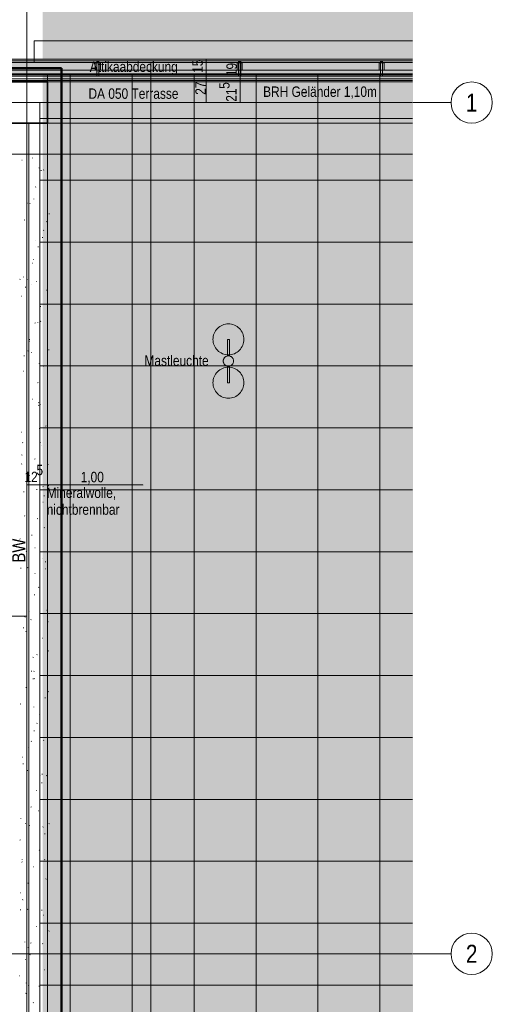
# Model space of a CAD drawing. Extents: x -740 to 300, y 62 to 1112.
# Tile 185 of 187: x 0 to 92, y 825 to 1016. Entities that reach past the tile are written whole.
import ezdxf
from ezdxf.enums import TextEntityAlignment as Align
from ezdxf.lldxf.tags import DXFTag

# ---------------------------------------------------------------- set-up
doc = ezdxf.new("R2010")
doc.units = 0
doc.layers.get('0').update_dxf_attribs({"lineweight": 13})
for name, color, linetype, lineweight, true_color in [('30 -33 Aussenwände- 3 Aussenstützen', 7, 'Continuous', 50, 0x0000dd), ('30 -33 Aussenwände- 7 Fassade_ Elemente', 7, 'Continuous', 9, 0x00aacc), ('30 -34 Innenwände- 6 Elemente', 7, 'Continuous', 9, 0xff6633), ('30 -35 Decken- 1 Konstruktion-Träger- Stahlbeton', 7, 'Continuous', 13, 0x33aa00), ('30 -36 Dächer- 3 Dachbeläge', 7, 'Continuous', 15, 0x9999ff), ('30 -36 Dächer- 4 Dachbekleidungen', 7, 'Continuous', 9, 0xccccff), ('60- 61 allgemeine Ausstattung- 4 Terrassen', 9, 'Continuous', 9, 0x808080), ('70 -72 Beschriftung- 1 Beschriftung allgemein', 7, 'Continuous', 9, 0xff6633), ('70 -76 Bemaßung- 2 Allgemein', 9, 'Continuous', 5, 0x808080), ('iwb_Layout Achsbezeichung', 1, 'Continuous', 13, 0xff0000), ('iwb_Layout BA_Markierung', 7, 'Continuous', 9, 0xbadcdc)]:
    doc.layers.add(name, color=color, linetype=linetype, lineweight=lineweight, true_color=true_color)
doc.layers.add('40 -41 Abwasser_Wasser_Gas- 2 Wasser-1', color=7, linetype='Continuous', lineweight=15)
doc.layers.add('70 -71 Achsen- 1 Gebäudeachsen', color=7, linetype='STRICHPUNKT2-A06CPVBCL0', lineweight=18)
doc.styles.get("Standard").update_dxf_attribs({"font": 'ARIALN.TTF'})
tags = doc.linetypes.add('grob-A06CPVB9L0', pattern=[14, 3, -8, 3]).pattern_tags.tags
tags[8:9] = [DXFTag(74, 4), DXFTag(75, 0), DXFTag(340, '0'), DXFTag(46, 0.0), DXFTag(50, 0.0), DXFTag(44, 0.0), DXFTag(45, 0.0)]
tags[6:7] = [DXFTag(74, 4), DXFTag(75, 0), DXFTag(340, '0'), DXFTag(46, 0.0), DXFTag(50, 0.0), DXFTag(44, 0.0), DXFTag(45, 0.0)]
tags[4:5] = [DXFTag(74, 4), DXFTag(75, 0), DXFTag(340, '0'), DXFTag(46, 0.0), DXFTag(50, 0.0), DXFTag(44, 0.0), DXFTag(45, 0.0)]
tags = doc.linetypes.add('STRICHPUNKT2', pattern=[12.7, 6.35, -3.175, 0, -3.175]).pattern_tags.tags
tags[10:11] = [DXFTag(74, 4), DXFTag(75, 0), DXFTag(340, '0'), DXFTag(46, 0.0), DXFTag(50, 0.0), DXFTag(44, 0.0), DXFTag(45, 0.0)]
tags[8:9] = [DXFTag(74, 4), DXFTag(75, 0), DXFTag(340, '0'), DXFTag(46, 0.0), DXFTag(50, 0.0), DXFTag(44, 0.0), DXFTag(45, 0.0)]
tags[6:7] = [DXFTag(74, 4), DXFTag(75, 0), DXFTag(340, '0'), DXFTag(46, 0.0), DXFTag(50, 0.0), DXFTag(44, 0.0), DXFTag(45, 0.0)]
tags[4:5] = [DXFTag(74, 4), DXFTag(75, 0), DXFTag(340, '0'), DXFTag(46, 0.0), DXFTag(50, 0.0), DXFTag(44, 0.0), DXFTag(45, 0.0)]
tags = doc.linetypes.add('STRICHPUNKT2-A06CPVBCL0', pattern=[12.7, 6.35, -3.175, 0, -3.175]).pattern_tags.tags
tags[10:11] = [DXFTag(74, 4), DXFTag(75, 0), DXFTag(340, '0'), DXFTag(46, 0.0), DXFTag(50, 0.0), DXFTag(44, 0.0), DXFTag(45, 0.0)]
tags[8:9] = [DXFTag(74, 4), DXFTag(75, 0), DXFTag(340, '0'), DXFTag(46, 0.0), DXFTag(50, 0.0), DXFTag(44, 0.0), DXFTag(45, 0.0)]
tags[6:7] = [DXFTag(74, 4), DXFTag(75, 0), DXFTag(340, '0'), DXFTag(46, 0.0), DXFTag(50, 0.0), DXFTag(44, 0.0), DXFTag(45, 0.0)]
tags[4:5] = [DXFTag(74, 4), DXFTag(75, 0), DXFTag(340, '0'), DXFTag(46, 0.0), DXFTag(50, 0.0), DXFTag(44, 0.0), DXFTag(45, 0.0)]

# ---------------------------------------------------------------- blocks, each defined once
blk = doc.blocks.new('Polygon-A06CPVB3L0')
at = {"color": 0, "linetype": 'ByBlock', "lineweight": -2, "ltscale": 0.13}
blk.add_solid([(4.85, 86.71), (4.69, 1083.81), (76.5, 86.52), (76.5, 1083.81)], dxfattribs=at)
blk = doc.blocks.new('Referenz-A06CPVBEL0')
at = {"layer": '30 -33 Aussenwände- 3 Aussenstützen', "color": 0, "linetype": 'Continuous', "lineweight": 35, "ltscale": 0.35}
for p, q in [((5.64, 1003.91), (-2.36, 1003.91)), ((5.64, 995.91), (5.64, 1003.91)), ((-2.36, 995.91), (5.64, 995.91))]:
    blk.add_line(p, q, dxfattribs=at)
at = {"layer": '30 -33 Aussenwände- 3 Aussenstützen', "color": 0, "lineweight": 9}
for p, q in [((1.64, 1000.91), (1.64, 998.91)), ((0.64, 999.91), (2.64, 999.91))]:
    blk.add_line(p, q, dxfattribs=at)
at = {"layer": '30 -33 Aussenwände- 7 Fassade_ Elemente', "color": 0, "linetype": 'Continuous', "ltscale": 0.13}
for p, q in [((3.04, 1011.85), (76.35, 1011.85)), ((3.04, 1007.71), (3.04, 1011.85)), ((-682.36, 1007.71), (76.35, 1007.71)), ((76.35, 1007.71), (3.04, 1007.71))]:
    blk.add_line(p, q, dxfattribs=at)
at = {"layer": '30 -34 Innenwände- 6 Elemente', "color": 0, "linetype": 'Continuous', "ltscale": 0.13}
for p, q in [((76.35, 1007.71), (-682.36, 1007.71)), ((-682.36, 1005.51), (76.35, 1005.51)), ((76.35, 1004.51), (-682.36, 1004.51)), ((-682.36, 1003.91), (76.35, 1003.91))]:
    blk.add_line(p, q, dxfattribs=at)
at = {"layer": '30 -34 Innenwände- 6 Elemente', "color": 0, "linetype": 'grob-A06CPVB9L0', "ltscale": 0.13}
blk.add_line((25.64, 1007.71), (25.64, 388.91), dxfattribs=at)
at = {"layer": '30 -35 Decken- 1 Konstruktion-Träger- Stahlbeton', "color": 0, "linetype": 'grob-A06CPVB9L0', "lineweight": -2, "ltscale": 0.13}
for p, q in [((2.04, 995.91), (2.04, 778.91)), ((5.64, 995.91), (5.64, 778.91))]:
    blk.add_line(p, q, dxfattribs=at)
at = {"layer": '30 -35 Decken- 1 Konstruktion-Träger- Stahlbeton', "color": 0, "lineweight": 35}
blk.add_line((5.64, 995.91), (2.04, 995.91), dxfattribs=at)
at = {"layer": '30 -36 Dächer- 3 Dachbeläge', "color": 0, "linetype": 'Continuous', "ltscale": 0.15}
for p, q in [((76.35, 1008.31), (-682.36, 1008.31)), ((-682.36, 1005.31), (76.35, 1005.31))]:
    blk.add_line(p, q, dxfattribs=at)
at = {"layer": '30 -36 Dächer- 3 Dachbeläge', "color": 0, "lineweight": 9}
for p, q in [((15.19, 1008.01), (15.19, 1007.61)), ((15.59, 1007.61), (15.59, 1008.01)), ((42.69, 1008.01), (42.69, 1007.61)), ((43.09, 1007.61), (43.09, 1008.01)), ((70.19, 1008.01), (70.19, 1007.61)), ((70.59, 1007.61), (70.59, 1008.01)), ((15.19, 1007.61), (15.59, 1007.61)), ((42.69, 1007.61), (43.09, 1007.61)), ((70.19, 1007.61), (70.59, 1007.61))]:
    blk.add_line(p, q, dxfattribs=at)
at = {"layer": '30 -36 Dächer- 3 Dachbeläge', "color": 0, "lineweight": 0}
for points in [[(76.35, 1005.8), (-682.36, 1007.28), (-682.36, 1008.31)], [(76.35, 1005.8), (-682.36, 1008.31), (76.35, 1008.31)], [(15.59, 1007.61), (15.19, 1007.61), (15.59, 1008.01)], [(15.59, 1008.01), (15.19, 1007.61), (15.19, 1008.01)], [(43.09, 1007.61), (42.69, 1007.61), (43.09, 1008.01)], [(43.09, 1008.01), (42.69, 1007.61), (42.69, 1008.01)], [(70.59, 1007.61), (70.19, 1007.61), (70.59, 1008.01)], [(70.59, 1008.01), (70.19, 1007.61), (70.19, 1008.01)], [(-682.36, 1007.28), (76.35, 1005.8), (76.35, 1005.31)], [(-682.36, 1007.28), (76.35, 1005.31), (-682.36, 1005.31)]]:
    blk.add_solid(points, dxfattribs=at)
at = {"layer": '30 -36 Dächer- 4 Dachbekleidungen', "color": 0, "linetype": 'Continuous', "ltscale": 0.13}
for p, q in [((76.35, 1008.01), (-682.36, 1008.01)), ((-682.36, 1006.21), (76.35, 1006.21)), ((14.89, 1006.21), (14.89, 1007.61)), ((14.89, 1007.61), (15.19, 1007.61)), ((15.19, 1006.21), (15.19, 1007.61)), ((15.19, 1007.61), (15.59, 1007.61)), ((15.19, 1006.21), (15.19, 1005.01)), ((15.59, 1007.61), (15.59, 1006.21)), ((15.89, 1007.61), (15.59, 1007.61)), ((15.59, 1005.01), (15.59, 1006.21)), ((15.89, 1006.21), (15.89, 1007.61)), ((42.39, 1006.21), (42.39, 1007.61)), ((42.39, 1007.61), (42.69, 1007.61)), ((42.69, 1006.21), (42.69, 1007.61)), ((42.69, 1007.61), (43.09, 1007.61)), ((42.69, 1006.21), (42.69, 1005.01)), ((43.09, 1007.61), (43.09, 1006.21)), ((43.39, 1007.61), (43.09, 1007.61)), ((43.09, 1005.01), (43.09, 1006.21)), ((43.39, 1006.21), (43.39, 1007.61)), ((69.89, 1006.21), (69.89, 1007.61)), ((69.89, 1007.61), (70.19, 1007.61)), ((70.19, 1006.21), (70.19, 1007.61)), ((70.19, 1007.61), (70.59, 1007.61)), ((70.19, 1006.21), (70.19, 1005.01)), ((70.59, 1007.61), (70.59, 1006.21)), ((70.89, 1007.61), (70.59, 1007.61)), ((70.59, 1005.01), (70.59, 1006.21)), ((70.89, 1006.21), (70.89, 1007.61)), ((76.35, 1005.01), (-682.36, 1005.01)), ((-682.36, 1004.21), (76.35, 1004.21)), ((15.19, 1005.01), (15.59, 1005.01)), ((42.69, 1005.01), (43.09, 1005.01)), ((70.19, 1005.01), (70.59, 1005.01))]:
    blk.add_line(p, q, dxfattribs=at)
at = {"layer": '40 -41 Abwasser_Wasser_Gas- 2 Wasser-1', "color": 0, "linetype": 'Continuous', "lineweight": 9, "ltscale": 0.13}
for p, q in [((-682.36, 995.91), (76.35, 995.91)), ((76.35, 989.91), (-682.36, 989.91))]:
    blk.add_line(p, q, dxfattribs=at)
at = {"layer": '60- 61 allgemeine Ausstattung- 4 Terrassen', "color": 0, "linetype": 'grob-A06CPVB9L0', "lineweight": 50, "ltscale": 0.5}
for p, q in [((-682.36, 1006.61), (8.34, 1006.61)), ((8.34, 1006.61), (8.34, 786.36))]:
    blk.add_line(p, q, dxfattribs=at)
at = {"layer": '60- 61 allgemeine Ausstattung- 4 Terrassen', "color": 0}
for p, q in [((76.35, 1005.31), (5.64, 1005.31)), ((5.64, 1005.31), (5.64, 999.91)), ((10.06, 783.31), (10.06, 1005.31)), ((22.06, 783.31), (22.06, 1005.31)), ((34.06, 783.31), (34.06, 1005.31)), ((46.06, 783.31), (46.06, 1005.31)), ((58.06, 783.31), (58.06, 1005.31)), ((70.06, 783.31), (70.06, 1005.31)), ((5.64, 999.91), (4.14, 999.91)), ((4.14, 999.91), (4.14, 783.31)), ((4.14, 996.85), (76.35, 996.85)), ((0.66, 988.72), (0.75, 988.75)), ((2.77, 989.15), (2.73, 989.19)), ((4, 987.24), (4.1, 987.22)), ((4.36, 986.72), (4.46, 986.74)), ((4.95, 986.89), (4.88, 986.83)), ((4.14, 984.85), (76.35, 984.85)), ((3.3, 983.53), (3.39, 983.55)), ((3.02, 981.19), (2.99, 981.23)), ((1.71, 980.44), (1.8, 980.41)), ((2.23, 980.34), (2.32, 980.36)), ((5.93, 978.33), (6.03, 978.36)), ((1.16, 977.14), (1.25, 977.17)), ((5.54, 976.84), (5.47, 976.77)), ((4.63, 973.79), (4.72, 973.75)), ((4.86, 975.14), (4.96, 975.16)), ((3.28, 973.23), (3.24, 973.26)), ((3.79, 971.95), (3.89, 971.97)), ((4.14, 972.85), (76.35, 972.85)), ((2.72, 968.76), (2.82, 968.78)), ((2.93, 969.5), (3.02, 969.47)), ((1, 966.06), (0.99, 966.15)), ((0.35, 965.68), (0.27, 965.63)), ((1.35, 964.16), (1.44, 964.12)), ((1.66, 965.56), (1.75, 965.59)), ((2.53, 964.58), (2.58, 964.57)), ((3.53, 965.26), (3.5, 965.3)), ((0.59, 962.37), (0.68, 962.39)), ((5.36, 963.56), (5.46, 963.58)), ((4.14, 960.85), (76.35, 960.85)), ((4.29, 960.37), (4.39, 960.39)), ((3.22, 957.18), (3.32, 957.2)), ((3.79, 957.3), (3.75, 957.33)), ((4.27, 957.51), (4.36, 957.47)), ((38.59, 956.13), (38.8, 956.33)), ((38.8, 956.33), (39.04, 956.51)), ((39.04, 956.51), (39.29, 956.66)), ((39.29, 956.66), (39.56, 956.78)), ((39.56, 956.78), (39.84, 956.88)), ((39.84, 956.88), (40.12, 956.95)), ((40.12, 956.95), (40.41, 957)), ((40.41, 957), (40.71, 957.01)), ((40.71, 957.01), (41, 957)), ((41, 957), (41.29, 956.95)), ((41.29, 956.95), (41.58, 956.88)), ((41.58, 956.88), (41.86, 956.78)), ((41.86, 956.78), (42.12, 956.66)), ((42.12, 956.66), (42.37, 956.51)), ((42.37, 956.51), (42.61, 956.33)), ((42.61, 956.33), (42.83, 956.13)), ((37.71, 954.01), (37.72, 954.31)), ((37.72, 954.31), (37.77, 954.6)), ((37.77, 954.6), (37.84, 954.88)), ((37.84, 954.88), (37.94, 955.16)), ((37.94, 955.16), (38.06, 955.43)), ((38.06, 955.43), (38.21, 955.68)), ((38.21, 955.68), (38.39, 955.92)), ((38.39, 955.92), (38.59, 956.13)), ((42.83, 956.13), (43.03, 955.92)), ((43.03, 955.92), (43.2, 955.68)), ((43.2, 955.68), (43.35, 955.43)), ((43.35, 955.43), (43.48, 955.16)), ((43.48, 955.16), (43.58, 954.88)), ((43.58, 954.88), (43.65, 954.6)), ((43.65, 954.6), (43.69, 954.31)), ((43.69, 954.31), (43.71, 954.01)), ((2.16, 953.72), (2.08, 953.67)), ((2.15, 953.98), (2.25, 954.01)), ((5.62, 954.19), (5.66, 954.18)), ((37.72, 953.72), (37.71, 954.01)), ((37.77, 953.43), (37.72, 953.72)), ((37.84, 953.14), (37.77, 953.43)), ((37.94, 952.86), (37.84, 953.14)), ((38.06, 952.6), (37.94, 952.86)), ((38.21, 952.35), (38.06, 952.6)), ((40.51, 954.01), (40.91, 954.01)), ((40.51, 950.79), (40.51, 954.01)), ((40.91, 954.01), (40.91, 950.79)), ((43.35, 952.6), (43.2, 952.35)), ((43.48, 952.86), (43.35, 952.6)), ((43.58, 953.14), (43.48, 952.86)), ((43.65, 953.43), (43.58, 953.14)), ((43.69, 953.72), (43.65, 953.43)), ((43.71, 954.01), (43.69, 953.72)), ((1.09, 950.79), (1.18, 950.81)), ((1.86, 951.76), (1.95, 951.73)), ((2.54, 951.38), (2.53, 951.47)), ((5.86, 951.98), (5.96, 952)), ((38.39, 952.11), (38.21, 952.35)), ((38.59, 951.89), (38.39, 952.11)), ((38.8, 951.69), (38.59, 951.89)), ((39.04, 951.52), (38.8, 951.69)), ((39.29, 951.37), (39.04, 951.52)), ((39.56, 951.24), (39.29, 951.37)), ((39.84, 951.14), (39.56, 951.24)), ((40.12, 951.07), (39.84, 951.14)), ((39.9, 950.41), (39.97, 950.48)), ((39.97, 950.48), (40.03, 950.55)), ((40.03, 950.55), (40.11, 950.61)), ((40.11, 950.61), (40.19, 950.67)), ((40.41, 951.03), (40.12, 951.07)), ((40.19, 950.67), (40.28, 950.71)), ((40.28, 950.71), (40.37, 950.75)), ((40.37, 950.75), (40.46, 950.78)), ((40.71, 951.01), (40.41, 951.03)), ((40.46, 950.78), (40.56, 950.8)), ((40.91, 950.79), (40.51, 950.79)), ((40.56, 950.8), (40.66, 950.81)), ((40.66, 950.81), (40.75, 950.81)), ((41, 951.03), (40.71, 951.01)), ((40.75, 950.81), (40.85, 950.8)), ((40.85, 950.8), (40.95, 950.78)), ((40.95, 950.78), (41.04, 950.75)), ((41.29, 951.07), (41, 951.03)), ((41.04, 950.75), (41.13, 950.72)), ((41.13, 950.72), (41.22, 950.67)), ((41.22, 950.67), (41.3, 950.62)), ((41.58, 951.14), (41.29, 951.07)), ((41.3, 950.62), (41.38, 950.55)), ((41.38, 950.55), (41.45, 950.49)), ((41.45, 950.49), (41.51, 950.41)), ((41.86, 951.24), (41.58, 951.14)), ((42.12, 951.37), (41.86, 951.24)), ((42.37, 951.52), (42.12, 951.37)), ((42.61, 951.69), (42.37, 951.52)), ((42.83, 951.89), (42.61, 951.69)), ((43.03, 952.11), (42.83, 951.89)), ((43.2, 952.35), (43.03, 952.11)), ((4.04, 949.33), (4.01, 949.37)), ((4.14, 948.85), (76.35, 948.85)), ((4.79, 948.79), (4.89, 948.81)), ((39.71, 949.86), (39.72, 949.96)), ((39.71, 949.76), (39.71, 949.86)), ((39.72, 949.66), (39.71, 949.76)), ((39.72, 949.96), (39.74, 950.05)), ((39.74, 949.57), (39.72, 949.66)), ((39.74, 950.05), (39.77, 950.15)), ((39.77, 949.47), (39.74, 949.57)), ((39.77, 950.15), (39.8, 950.24)), ((39.81, 949.38), (39.77, 949.47)), ((39.8, 950.24), (39.85, 950.32)), ((39.85, 949.3), (39.81, 949.38)), ((39.85, 950.32), (39.9, 950.41)), ((39.91, 949.21), (39.85, 949.3)), ((39.97, 949.14), (39.91, 949.21)), ((40.04, 949.07), (39.97, 949.14)), ((40.11, 949.01), (40.04, 949.07)), ((40.2, 948.95), (40.11, 949.01)), ((40.12, 948.55), (40.41, 948.6)), ((40.28, 948.91), (40.2, 948.95)), ((40.37, 948.87), (40.28, 948.91)), ((40.47, 948.84), (40.37, 948.87)), ((40.41, 948.6), (40.71, 948.61)), ((40.56, 948.82), (40.47, 948.84)), ((40.51, 948.83), (40.91, 948.83)), ((40.51, 945.61), (40.51, 948.83)), ((40.66, 948.81), (40.56, 948.82)), ((40.76, 948.81), (40.66, 948.81)), ((40.71, 948.61), (41, 948.6)), ((40.86, 948.82), (40.76, 948.81)), ((40.95, 948.84), (40.86, 948.82)), ((40.91, 948.83), (40.91, 945.61)), ((41.05, 948.87), (40.95, 948.84)), ((41, 948.6), (41.29, 948.55)), ((41.14, 948.91), (41.05, 948.87)), ((41.22, 948.96), (41.14, 948.91)), ((41.31, 949.01), (41.22, 948.96)), ((41.38, 949.07), (41.31, 949.01)), ((41.45, 949.14), (41.38, 949.07)), ((41.51, 949.22), (41.45, 949.14)), ((41.51, 950.41), (41.56, 950.33)), ((41.57, 949.3), (41.51, 949.22)), ((41.56, 950.33), (41.61, 950.24)), ((41.61, 949.39), (41.57, 949.3)), ((41.61, 950.24), (41.65, 950.15)), ((41.65, 949.48), (41.61, 949.39)), ((41.65, 950.15), (41.68, 950.06)), ((41.68, 949.57), (41.65, 949.48)), ((41.68, 950.06), (41.7, 949.96)), ((41.7, 949.67), (41.68, 949.57)), ((41.7, 949.96), (41.71, 949.86)), ((41.71, 949.77), (41.7, 949.67)), ((41.71, 949.86), (41.71, 949.77)), ((0.99, 947.88), (1.08, 947.84)), ((37.84, 946.48), (37.94, 946.76)), ((37.94, 946.76), (38.06, 947.03)), ((38.06, 947.03), (38.21, 947.28)), ((38.21, 947.28), (38.39, 947.52)), ((38.39, 947.52), (38.59, 947.73)), ((38.59, 947.73), (38.8, 947.93)), ((38.8, 947.93), (39.04, 948.11)), ((39.04, 948.11), (39.29, 948.26)), ((39.29, 948.26), (39.56, 948.38)), ((39.56, 948.38), (39.84, 948.48)), ((39.84, 948.48), (40.12, 948.55)), ((41.29, 948.55), (41.58, 948.48)), ((41.58, 948.48), (41.86, 948.38)), ((41.86, 948.38), (42.12, 948.26)), ((42.12, 948.26), (42.37, 948.11)), ((42.37, 948.11), (42.61, 947.93)), ((42.61, 947.93), (42.83, 947.73)), ((42.83, 947.73), (43.03, 947.52)), ((43.03, 947.52), (43.2, 947.28)), ((43.2, 947.28), (43.35, 947.03)), ((43.35, 947.03), (43.48, 946.76)), ((43.48, 946.76), (43.58, 946.48)), ((3.72, 945.6), (3.82, 945.62)), ((37.71, 945.61), (37.72, 945.91)), ((37.72, 945.32), (37.71, 945.61)), ((37.72, 945.91), (37.77, 946.2)), ((37.77, 945.03), (37.72, 945.32)), ((37.77, 946.2), (37.84, 946.48)), ((37.84, 944.74), (37.77, 945.03)), ((40.91, 945.61), (40.51, 945.61)), ((43.58, 946.48), (43.65, 946.2)), ((43.65, 945.03), (43.58, 944.74)), ((43.65, 946.2), (43.69, 945.91)), ((43.69, 945.32), (43.65, 945.03)), ((43.69, 945.91), (43.71, 945.61)), ((43.71, 945.61), (43.69, 945.32)), ((37.94, 944.46), (37.84, 944.74)), ((38.06, 944.2), (37.94, 944.46)), ((38.21, 943.95), (38.06, 944.2)), ((38.39, 943.71), (38.21, 943.95)), ((38.59, 943.49), (38.39, 943.71)), ((38.8, 943.29), (38.59, 943.49)), ((39.04, 943.12), (38.8, 943.29)), ((39.29, 942.97), (39.04, 943.12)), ((39.56, 942.84), (39.29, 942.97)), ((42.12, 942.97), (41.86, 942.84)), ((42.37, 943.12), (42.12, 942.97)), ((42.61, 943.29), (42.37, 943.12)), ((42.83, 943.49), (42.61, 943.29)), ((43.03, 943.71), (42.83, 943.49)), ((43.2, 943.95), (43.03, 943.71)), ((43.35, 944.2), (43.2, 943.95)), ((43.48, 944.46), (43.35, 944.2)), ((43.58, 944.74), (43.48, 944.46)), ((2.65, 942.4), (2.75, 942.43)), ((3.96, 941.77), (3.88, 941.71)), ((3.91, 941.23), (4, 941.19)), ((4.29, 941.37), (4.26, 941.41)), ((39.84, 942.74), (39.56, 942.84)), ((40.12, 942.67), (39.84, 942.74)), ((40.41, 942.63), (40.12, 942.67)), ((40.71, 942.61), (40.41, 942.63)), ((41, 942.63), (40.71, 942.61)), ((41.29, 942.67), (41, 942.63)), ((41.58, 942.74), (41.29, 942.67)), ((41.86, 942.84), (41.58, 942.74)), ((1.58, 939.21), (1.68, 939.23)), ((5.29, 937.21), (5.39, 937.23)), ((0.52, 936.02), (0.61, 936.04)), ((4.08, 936.7), (4.07, 936.78)), ((4.14, 936.85), (76.35, 936.85)), ((0.79, 934.01), (0.88, 933.98)), ((4.22, 934.02), (4.32, 934.04)), ((4.55, 933.41), (4.52, 933.44)), ((0.63, 931.6), (0.72, 931.56)), ((0.7, 929.9), (0.62, 929.83)), ((3.15, 930.82), (3.25, 930.85)), ((5.77, 929.81), (5.69, 929.75)), ((2.08, 927.63), (2.18, 927.66)), ((1.01, 924.44), (1.11, 924.46)), ((3.55, 924.94), (3.64, 924.91)), ((4.14, 924.85), (76.35, 924.85)), ((4.8, 925.44), (4.77, 925.48)), ((5.79, 925.63), (5.88, 925.65)), ((4.72, 922.44), (4.82, 922.46)), ((4.96, 923.7), (5.05, 923.67)), ((5.63, 922.01), (5.62, 922.1)), ((1.28, 919.84), (1.21, 919.77)), ((3.65, 919.24), (3.75, 919.27)), ((5.06, 917.48), (5.03, 917.52)), ((0.27, 915.32), (0.36, 915.28)), ((2.58, 916.05), (2.68, 916.08)), ((1.51, 912.86), (1.61, 912.88)), ((3.19, 913.6), (3.23, 913.6)), ((4.14, 912.85), (76.35, 912.85)), ((4.6, 911.56), (4.61, 911.52)), ((5.22, 910.86), (5.31, 910.88)), ((0.44, 909.67), (0.54, 909.69)), ((1.87, 909.78), (1.8, 909.72)), ((3.19, 908.66), (3.28, 908.63)), ((5.31, 909.52), (5.28, 909.55)), ((4.15, 907.66), (4.25, 907.69)), ((3.89, 905.96), (3.98, 905.93)), ((3.08, 904.47), (3.18, 904.5)), ((2.01, 901.28), (2.11, 901.3)), ((5.57, 901.55), (5.54, 901.59)), ((1.32, 900.24), (1.24, 900.19)), ((2.46, 899.73), (2.39, 899.66)), ((4.14, 900.85), (76.35, 900.85)), ((5.72, 899.28), (5.81, 899.3)), ((0.94, 898.09), (1.04, 898.11)), ((1.48, 897.38), (1.48, 897.47)), ((4.65, 896.08), (4.74, 896.11)), ((5.82, 893.59), (5.79, 893.62)), ((2.83, 892.38), (2.92, 892.35)), ((3.58, 892.89), (3.67, 892.92)), ((2.51, 889.7), (2.61, 889.72)), ((3.05, 889.67), (2.98, 889.6)), ((2.82, 888.21), (2.91, 888.18)), ((3.13, 888.28), (3.05, 888.23)), ((4.14, 888.85), (76.35, 888.85)), ((1.44, 886.51), (1.54, 886.53)), ((5.75, 885.73), (5.85, 885.69)), ((5.15, 884.51), (5.24, 884.53)), ((0.37, 883.31), (0.47, 883.34)), ((3.03, 882.69), (3.02, 882.78)), ((4.08, 881.31), (4.17, 881.34)), ((3.01, 878.12), (3.1, 878.14)), ((3.64, 879.61), (3.56, 879.54)), ((2.47, 876.1), (2.56, 876.07)), ((4.14, 876.85), (76.35, 876.85)), ((4.93, 876.32), (4.85, 876.27)), ((1.94, 874.93), (2.04, 874.95)), ((0.76, 873.02), (0.81, 873.01)), ((5.65, 872.93), (5.74, 872.95)), ((0.87, 871.73), (0.97, 871.76)), ((1.75, 870.47), (1.84, 870.44)), ((4.22, 869.56), (4.15, 869.49)), ((4.58, 869.73), (4.67, 869.76)), ((5.4, 869.45), (5.49, 869.41)), ((3.51, 866.54), (3.6, 866.56)), ((4.57, 868.01), (4.56, 868.1)), ((4.14, 864.85), (76.35, 864.85)), ((2.44, 863.35), (2.53, 863.37)), ((0.51, 861.08), (0.48, 861.12)), ((3.85, 862.63), (3.89, 862.62)), ((1.37, 860.16), (1.47, 860.18)), ((2.11, 859.82), (2.2, 859.79)), ((4.81, 859.5), (4.74, 859.43)), ((5.92, 860.16), (6.01, 860.13)), ((0.3, 856.96), (0.4, 856.99)), ((5.08, 858.15), (5.17, 858.18)), ((0.77, 853.12), (0.73, 853.16)), ((4.01, 854.96), (4.1, 854.98)), ((5.04, 853.17), (5.13, 853.13)), ((0.68, 852.72), (0.77, 852.69)), ((2.94, 851.77), (3.03, 851.79)), ((4.14, 852.85), (76.35, 852.85)), ((5.4, 849.44), (5.33, 849.37)), ((1.87, 848.58), (1.96, 848.6)), ((0.49, 846.76), (0.4, 846.7)), ((5.57, 846.57), (5.67, 846.6)), ((0.8, 845.38), (0.89, 845.41)), ((1.02, 845.16), (0.99, 845.19)), ((0.43, 843.38), (0.42, 843.47)), ((1.75, 843.54), (1.85, 843.51)), ((4.51, 843.38), (4.6, 843.4)), ((4.85, 842.41), (4.94, 842.38)), ((3.44, 840.19), (3.53, 840.21)), ((4.14, 840.85), (76.35, 840.85)), ((5.99, 839.38), (5.92, 839.32)), ((1.28, 837.19), (1.24, 837.23)), ((1.91, 836.18), (1.93, 836.14)), ((2.37, 837), (2.46, 837.02)), ((4.68, 836.89), (4.77, 836.85)), ((2.29, 834.8), (2.21, 834.74)), ((1.3, 833.8), (1.39, 833.83)), ((0.23, 830.61), (0.32, 830.63)), ((5, 831.8), (5.1, 831.83)), ((1.53, 829.23), (1.5, 829.26)), ((1.97, 828.69), (1.96, 828.78)), ((3.94, 828.61), (4.03, 828.63)), ((4.14, 828.85), (76.35, 828.85)), ((1.39, 827.26), (1.49, 827.23)), ((2.87, 825.42), (2.96, 825.44))]:
    blk.add_line(p, q, dxfattribs=at)
at = {"layer": '70 -71 Achsen- 1 Gebäudeachsen', "color": 0, "linetype": 'STRICHPUNKT2-A06CPVBCL0', "ltscale": 0.18}
for p, q in [((1.64, 1084.85), (1.64, 85.41)), ((-682.36, 999.91), (76.35, 999.91)), ((-682.36, 834.91), (76.35, 834.91))]:
    blk.add_line(p, q, dxfattribs=at)
at = {"layer": '70 -76 Bemaßung- 2 Allgemein', "color": 0, "linetype": 'Continuous', "ltscale": 0.13}
for p, q in [((36.44, 1008.31), (36.38, 1008.31)), ((36.39, 1008.32), (36.41, 1008.3)), ((36.4, 1008.32), (36.4, 1008.29)), ((36.4, 1005.33), (36.4, 1008.29)), ((43.05, 1008.01), (42.99, 1008.01)), ((43, 1008.02), (43.02, 1008)), ((43.01, 1008.02), (43.01, 1007.99)), ((43.01, 1004.23), (43.01, 1007.99)), ((36.44, 1005.31), (36.38, 1005.31)), ((36.44, 1005.31), (36.38, 1005.31)), ((36.41, 1005.3), (36.39, 1005.32)), ((36.39, 1005.32), (36.41, 1005.3)), ((36.4, 1005.3), (36.4, 1005.33)), ((36.4, 1005.32), (36.4, 1005.29)), ((36.4, 999.93), (36.4, 1005.29)), ((43.02, 1004.2), (43, 1004.22)), ((43, 1004.22), (43.02, 1004.2)), ((43, 1004.21), (43.03, 1004.21)), ((43, 1004.21), (43.03, 1004.21)), ((43.01, 1004.2), (43.01, 1004.23)), ((43.01, 1004.22), (43.01, 1004.19)), ((43.01, 999.93), (43.01, 1004.19)), ((36.44, 999.91), (36.38, 999.91)), ((36.41, 999.9), (36.39, 999.92)), ((36.4, 999.9), (36.4, 999.93)), ((43.05, 999.91), (42.99, 999.91)), ((43.02, 999.9), (43, 999.92)), ((43.01, 999.9), (43.01, 999.93)), ((1.62, 925.82), (1.6, 925.82)), ((1.65, 925.82), (1.62, 925.82)), ((1.65, 925.83), (1.63, 925.81)), ((1.64, 925.78), (1.64, 925.84)), ((4.14, 925.82), (1.64, 925.82)), ((4.13, 925.81), (4.15, 925.83)), ((4.13, 925.81), (4.15, 925.83)), ((4.13, 925.81), (4.15, 925.83)), ((4.13, 925.82), (4.16, 925.82)), ((4.13, 925.82), (4.16, 925.82)), ((4.13, 925.82), (4.16, 925.82)), ((4.14, 925.78), (4.14, 925.84)), ((4.14, 925.78), (4.14, 925.84)), ((4.14, 925.78), (4.14, 925.84)), ((24.12, 925.82), (4.16, 925.82)), ((4.16, 925.82), (4.19, 925.82)), ((24.12, 925.82), (4.16, 925.82)), ((24.15, 925.82), (24.12, 925.82)), ((24.15, 925.82), (24.12, 925.82)), ((24.15, 925.83), (24.13, 925.81)), ((24.15, 925.83), (24.13, 925.81)), ((24.14, 925.78), (24.14, 925.84)), ((24.14, 925.78), (24.14, 925.84)), ((1.62, 900.36), (-17.08, 900.36)), ((1.65, 900.36), (1.62, 900.36)), ((1.65, 900.37), (1.63, 900.35)), ((1.64, 900.32), (1.64, 900.38))]:
    blk.add_line(p, q, dxfattribs=at)
at = {"layer": '60- 61 allgemeine Ausstattung- 4 Terrassen', "color": 0, "linetype": 'Continuous', "ltscale": 0.13, "insert": (24.44, 950.89), "char_height": 2.0138, "attachment_point": 1}
blk.add_mtext('{\\fArial Narrow;Mastleuchte}', dxfattribs=at)
at = {"layer": '70 -72 Beschriftung- 1 Beschriftung allgemein', "color": 0, "linetype": 'Continuous', "ltscale": 0.13, "char_height": 2.0138, "attachment_point": 1}
for s, insert in [('{\\fArial Narrow;Attikaabdeckung}', (13.84, 1007.87)), ('{\\fArial Narrow;DA 050 Terrasse}', (13.59, 1002.66)), ('{\\fArial Narrow;BRH Geländer 1,10m}', (47.43, 1003.03)), ('{\\fArial Narrow;Mineralwolle,}', (5.49, 925.28)), ('{\\fArial Narrow;nichtbrennbar}', (5.49, 922.03))]:
    blk.add_mtext(s, dxfattribs=dict(at, insert=insert))
at = {"layer": '70 -72 Beschriftung- 1 Beschriftung allgemein', "color": 0, "linetype": 'Continuous', "ltscale": 0.13, "insert": (-1.18, 910.74), "char_height": 2.5172, "attachment_point": 1, "rotation": 90}
blk.add_mtext('{\\fArial Narrow;BW}', dxfattribs=at)
at = {"layer": '70 -76 Bemaßung- 2 Allgemein', "color": 0, "linetype": 'Continuous', "ltscale": 0.13, "char_height": 2.0138, "attachment_point": 1, "rotation": 90}
for s, insert in [('{\\fArial Narrow;15}', (33.72, 1005.68)), ('{\\fArial Narrow;19}', (40.32, 1005.04)), ('{\\fArial Narrow;27}', (34.29, 1001.42)), ('{\\fArial Narrow;5}', (38.92, 1002.58)), ('{\\fArial Narrow;21}', (40.26, 1000.08))]:
    blk.add_mtext(s, dxfattribs=dict(at, insert=insert))
at = {"layer": '70 -76 Bemaßung- 2 Allgemein', "color": 0, "linetype": 'Continuous', "ltscale": 0.13, "char_height": 2.0138, "attachment_point": 1}
for s, insert in [('{\\fArial Narrow;5}', (3.51, 929.7)), ('{\\fArial Narrow;12}', (1.19, 928.36)), ('{\\fArial Narrow;1,00}', (12.08, 928.33)), ('{\\fArial Narrow;1,00}', (12.08, 928.33))]:
    blk.add_mtext(s, dxfattribs=dict(at, insert=insert))

msp = doc.modelspace()

# ---------------------------------------------------------------- linework, layer by layer
at = {"layer": 'iwb_Layout Achsbezeichung', "linetype": 'STRICHPUNKT2', "lineweight": 13, "ltscale": 0.39}
for p, q in [((76.5, 999.91), (83.84, 999.91)), ((76.5, 834.91), (83.84, 834.91))]:
    msp.add_line(p, q, dxfattribs=at)
at = {"layer": 'iwb_Layout Achsbezeichung', "ltscale": 0.39, "extrusion": (0, 0, -1)}
for centre in [(-87.84, 999.91), (-87.84, 834.91)]:
    msp.add_circle(centre, 4, dxfattribs=at)

# ---------------------------------------------------------------- block references
at = {"color": 8, "lineweight": 13, "ltscale": 0.13, "true_color": 0x808080}
msp.add_blockref('Referenz-A06CPVBEL0', (0, 0), dxfattribs=at)
at = {"layer": 'iwb_Layout BA_Markierung', "ltscale": 0.13}
msp.add_blockref('Polygon-A06CPVB3L0', (0, 0), dxfattribs=at)

# ---------------------------------------------------------------- texts
at = {"layer": 'iwb_Layout Achsbezeichung', "ltscale": 0.39}
for s, p in [('1', (87.84, 999.91)), ('2', (87.84, 834.91))]:
    msp.add_text(s, height=3.5, dxfattribs=at).set_placement(p, align=Align.MIDDLE_CENTER)

doc.saveas('drawing.dxf')
